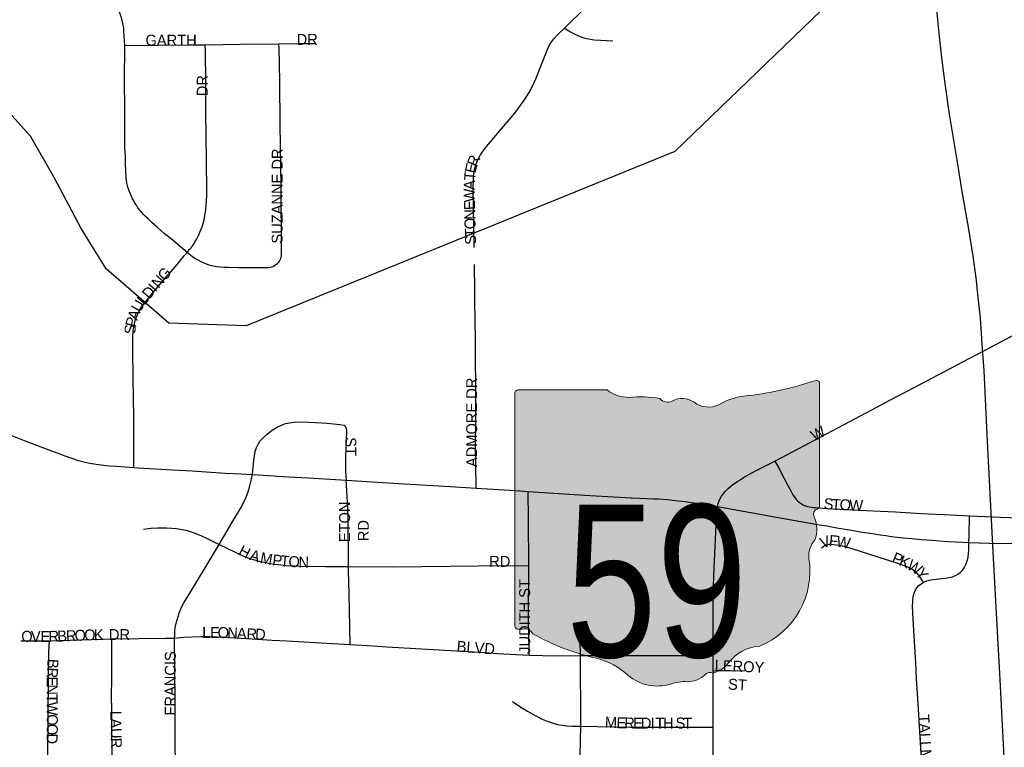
# Model space of a CAD drawing. Header units: feet. Extents: x 2113747 to 2516209, y 960708 to 1356798.
# Tile 58 of 206: x 2274590 to 2279089, y 1148777 to 1152101. Entities that reach past the tile are written whole.
import ezdxf

# ---------------------------------------------------------------- set-up
doc = ezdxf.new("R2010")
doc.units = ezdxf.units.FT
doc.header["$LTSCALE"] = 50
doc.header["$MEASUREMENT"] = 0
doc.linetypes.add('rr2', pattern=[0])
for name, color, linetype in [('0_Xref', 7, 'Continuous'), ('GM_X_City_Street', 251, 'Continuous'), ('GM_X_City_Street_Text', 251, 'Continuous'), ('GM_X_Minor_River', 5, 'Continuous'), ('GM_X_Rail_Line', 251, 'rr2'), ('GM_X_State_Location', 251, 'Continuous'), ('GM_X_State_Route', 1, 'Continuous'), ('GM_X_State_Shield', 251, 'Continuous')]:
    doc.layers.add(name, color=color, linetype=linetype)
doc.styles.add('Styledgn030', font='dgn030.shx')

# ---------------------------------------------------------------- blocks, each defined once
blk = doc.blocks.new('M1-H5_231')
at = {"layer": 'GM_X_State_Shield', "linetype": 'Continuous', "true_color": 0x1e0000}
h = blk.add_hatch(color=18, dxfattribs=at)
edge = h.paths.add_edge_path()
edge.add_line((711.5512748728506, 89.69038223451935), (711.5512748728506, 642.4292893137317))
edge.add_line((711.5512748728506, 642.4292893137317), (711.4519030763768, 642.5278091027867))
edge.add_arc((696.1098771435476, 644.7216615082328), 15.49808853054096, 351.8620861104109, 457.7379999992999)
edge.add_line((694.0231617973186, 660.0786262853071), (694.0231846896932, 660.0786317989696))
edge.add_arc((215.6435505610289, 2056.797888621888), 1476.371144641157, 275.8444694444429, 288.9064527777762, ccw=False)
edge.add_line((365.980108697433, 588.1009573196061), (365.9801066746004, 588.1009594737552))
edge.add_arc((403.9586955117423, 293.5157865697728), 297.0232268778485, 97.34618055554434, 120.7688527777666)
edge.add_line((252.0087886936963, 548.7294678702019), (252.0087824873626, 548.729464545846))
edge.add_arc((204.612707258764, 651.1715615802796), 112.8750246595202, 233.8562055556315, 294.82819166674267, ccw=False)
edge.add_line((138.0374625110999, 560.0205441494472), (138.037465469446, 560.0205424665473))
edge.add_arc((83.50627348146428, 483.6645863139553), 93.82900905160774, 54.46668333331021, 119.1411305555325)
edge.add_line((37.81506425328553, 565.6169892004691), (37.81506453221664, 565.6169886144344))
edge.add_arc((17.25471621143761, 605.791335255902), 45.12987980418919, 219.7920611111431, 297.1023694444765, ccw=False)
edge.add_line((-17.42182925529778, 576.9080659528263), (-17.42182980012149, 576.9080661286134))
edge.add_arc((-110.2402786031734, 23.03722839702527), 561.5943102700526, 80.48669166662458, 94.98826944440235)
edge.add_line((-159.0719053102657, 582.5045121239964), (-159.0719000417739, 582.5044846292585))
edge.add_arc((-162.1074610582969, 738.9084848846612), 156.4334552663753, 231.619505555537, 271.1118833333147, ccw=False)
edge.add_line((-259.2340128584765, 616.2795369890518), (-259.2015184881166, 616.2440637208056))
edge.add_line((-259.2015184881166, 616.2440637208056), (-666.9041242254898, 616.2440637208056))
edge.add_line((-666.9041242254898, 616.2440637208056), (-666.9412597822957, 616.2795633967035))
edge.add_arc((-664.6604070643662, 600.3135952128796), 16.12806340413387, 98.13010277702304, 188.130102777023)
edge.add_line((-680.62637524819, 598.0327424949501), (-680.6072733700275, 598.0636480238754))
edge.add_line((-680.6072733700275, 598.0636480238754), (-680.6072733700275, -458.5712582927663))
edge.add_line((-680.6072733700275, -458.5712582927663), (-680.6263743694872, -458.6079740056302))
edge.add_arc((-664.5151342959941, -460.8841950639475), 16.27123962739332, 171.9583861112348, 258.3066138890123)
edge.add_line((-667.8128957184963, -476.8177448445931), (-667.8128982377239, -476.817741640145))
edge.add_arc((-662.0481153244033, -352.7818432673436), 124.1697902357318, 267.3389944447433, 280.6038555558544)
edge.add_line((-639.1987016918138, -474.8311820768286), (-639.1987019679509, -474.831181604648))
edge.add_arc((-636.6434350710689, -519.5311031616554), 44.77289778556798, 29.748380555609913, 93.27174722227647, ccw=False)
edge.add_line((-597.7710303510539, -497.3151510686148), (-597.7710260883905, -497.315154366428))
edge.add_arc((-71.36636178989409, 429.8114385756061), 1066.145201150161, 240.4129222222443, 257.1985000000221)
edge.add_line((-307.5964472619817, -609.8331817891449), (-307.5964406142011, -609.8331830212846))
edge.add_arc((-389.2220105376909, -933.2680402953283), 333.5758393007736, 47.184155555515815, 75.83597222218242, ccw=False)
edge.add_line((-162.5091320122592, -688.5761702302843), (-162.5091265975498, -688.57617497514))
edge.add_arc((-28.4401791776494, -524.7737584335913), 211.673603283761, 230.7003722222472, 286.291836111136)
edge.add_line((30.94060543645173, -727.9476660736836), (30.94060344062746, -727.9476635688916))
edge.add_arc((93.86574833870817, -890.0948709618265), 173.9289818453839, 85.69512222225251, 111.20994722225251, ccw=False)
edge.add_line((106.9214873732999, -716.6565868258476), (106.9214872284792, -716.6565896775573))
edge.add_arc((109.3286034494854, -603.9020136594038), 112.7802669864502, 268.7770194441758, 315.5492722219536)
edge.add_line((189.8371287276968, -682.8815425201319), (189.8371289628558, -682.8815423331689))
edge.add_arc((211.3496800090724, -706.2366200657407), 31.75294487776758, 65.75173055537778, 132.6484222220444, ccw=False)
edge.add_line((224.3903386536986, -677.2850962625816), (224.3903387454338, -677.285096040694))
edge.add_arc((197.8102065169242, -560.9801045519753), 119.3036230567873, 282.8731916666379, 323.2771111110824)
edge.add_line((293.4364551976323, -632.3171569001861), (293.43645941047, -632.317151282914))
edge.add_arc((454.0505528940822, -755.2192038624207), 202.2419381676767, 94.40312222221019, 142.576749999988, ccw=False)
edge.add_line((438.5237596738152, -553.5741685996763), (438.523756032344, -553.574169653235))
edge.add_arc((298.3474105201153, -211.9398530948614), 369.2741719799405, 292.3088861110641, 368.9858388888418)
edge.add_line((663.0894711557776, -154.2627927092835), (663.0894695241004, -154.2627859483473))
edge.add_arc((767.0788936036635, -141.6241802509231), 104.7546403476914, 136.8064972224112, 186.9295944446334, ccw=False)
edge.add_line((690.7079159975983, -69.92335421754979), (690.7079167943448, -69.92335321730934))
edge.add_arc((555.3839252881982, -20.75759949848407), 143.978658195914, 340.0329638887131, 383.6495666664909)
edge.add_line((687.2706862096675, 36.99823405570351), (687.2706862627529, 36.99823372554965))
edge.add_arc((707.9709234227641, 49.11239851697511), 23.98442842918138, 107.943983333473, 210.3369666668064, ccw=False)
edge.add_line((700.5816322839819, 71.93018069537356), (700.5816327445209, 71.93017908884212))
edge.add_arc((695.0167986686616, 87.55475994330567), 16.58598520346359, 289.6038111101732, 367.7341305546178)
edge.add_line((711.4519046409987, 89.78684346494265), (711.4156001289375, 89.82605697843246))
edge.add_line((711.4156001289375, 89.82605697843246), (711.5512748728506, 89.69038223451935))
at = {"layer": 'GM_X_State_Shield', "color": 7, "linetype": 'Continuous', "lineweight": 13, "flags": 128}
blk.add_lwpolyline([(711.5512748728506, 89.69038223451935), (711.5512748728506, 642.4292893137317), (711.4519030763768, 642.5278091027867, 0.4979057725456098), (694.0231617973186, 660.0786262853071), (694.0231846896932, 660.0786317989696, -0.05705544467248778), (365.980108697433, 588.1009573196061), (365.9801066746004, 588.1009594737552, 0.1025580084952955), (252.0087886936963, 548.7294678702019), (252.0087824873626, 548.729464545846, -0.272499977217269), (138.0374625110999, 560.0205441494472), (138.037465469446, 560.0205424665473, 0.2899328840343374), (37.81506425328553, 565.6169892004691), (37.81506453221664, 565.6169886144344, -0.3507354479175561), (-17.42182925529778, 576.9080659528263), (-17.42182980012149, 576.9080661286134, 0.06335965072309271), (-159.0719053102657, 582.5045121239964), (-159.0719000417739, 582.5044846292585, -0.1740440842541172), (-259.2340128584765, 616.2795369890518), (-259.2015184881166, 616.2440637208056), (-666.9041242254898, 616.2440637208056), (-666.9412597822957, 616.2795633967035, 0.414213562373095), (-680.62637524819, 598.0327424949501), (-680.6072733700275, 598.0636480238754), (-680.6072733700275, -458.5712582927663), (-680.6263743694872, -458.6079740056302, 0.3956667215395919), (-667.8128957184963, -476.8177448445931), (-667.8128982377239, -476.817741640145, 0.05794359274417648), (-639.1987016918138, -474.8311820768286), (-639.1987019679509, -474.831181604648, -0.2844960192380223), (-597.7710303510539, -497.3151510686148), (-597.7710260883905, -497.315154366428, 0.0733721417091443), (-307.5964472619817, -609.8331817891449), (-307.5964406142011, -609.8331830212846, -0.1256725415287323), (-162.5091320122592, -688.5761702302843), (-162.5091265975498, -688.57617497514, 0.2474354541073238), (30.94060543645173, -727.9476660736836), (30.94060344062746, -727.9476635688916, -0.1117916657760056), (106.9214873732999, -716.6565868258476), (106.9214872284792, -716.6565896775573, 0.2069637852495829), (189.8371287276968, -682.8815425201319), (189.8371289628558, -682.8815423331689, -0.3004743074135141), (224.3903386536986, -677.2850962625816), (224.3903387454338, -677.285096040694, 0.1781447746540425), (293.4364551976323, -632.3171569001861), (293.43645941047, -632.317151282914, -0.213348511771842), (438.5237596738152, -553.5741685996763), (438.523756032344, -553.574169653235, 0.3476349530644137), (663.0894711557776, -154.2627927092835), (663.0894695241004, -154.2627859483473, -0.2222582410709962), (690.7079159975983, -69.92335421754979), (690.7079167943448, -69.92335321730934, 0.1926447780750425), (687.2706862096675, 36.99823405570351), (687.2706862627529, 36.99823372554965, -0.4790820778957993), (700.5816322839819, 71.93018069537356), (700.5816327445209, 71.93017908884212, 0.354758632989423), (711.4519046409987, 89.78684346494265), (711.4156001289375, 89.82605697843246), (711.5512748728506, 89.69038223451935)], format="xyb", dxfattribs=at)
at = {"layer": 'GM_X_State_Shield', "color": 9, "linetype": 'Continuous', "lineweight": 13, "insert": (-32.90184664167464, -613.7718326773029), "char_height": 696.0951421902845, "attachment_point": 8, "line_spacing_factor": 0.8, "style": 'Styledgn030'}
blk.add_mtext('{\\Fdgn000|c0;\\W0.8;\\C9;59}', dxfattribs=at)
blk = doc.blocks.new('POR')
at = {"layer": 'GM_X_City_Street', "flags": 128}
for points in [[(2277078.943208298, 1152062.394033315), (2277175.662174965, 1152155.930591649), (2277281.698708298, 1152258.915949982), (2277345.806191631, 1152329.683524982), (2277380.714258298, 1152373.548266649), (2277400.333641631, 1152400.976033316)], [(2275070.187383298, 1151982.341699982), (2275068.087649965, 1152025.025341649), (2275066.808124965, 1152048.909808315), (2275065.495791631, 1152063.247049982), (2275063.756949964, 1152076.271958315), (2275060.738583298, 1152089.723374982), (2275057.260899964, 1152102.748283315), (2275053.816024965, 1152114.493666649), (2275049.452516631, 1152127.518574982), (2275040.791116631, 1152150.517216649), (2275034.295066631, 1152166.593299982), (2275028.652033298, 1152180.504033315), (2275023.435508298, 1152192.643116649), (2275019.104808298, 1152203.961991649), (2275015.200616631, 1152214.788741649), (2275012.149441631, 1152226.534124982), (2275009.557583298, 1152239.132524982), (2275007.392233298, 1152251.271608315), (2275005.653391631, 1152263.443499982), (2275003.914549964, 1152280.372599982), (2275002.635024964, 1152297.301699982), (2275002.208516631, 1152312.065449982), (2275002.274133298, 1152326.862008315), (2275002.142899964, 1152342.249116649)], [(2276666.247183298, 1151059.508899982), (2276662.441416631, 1151325.256399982), (2276663.360049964, 1151380.472824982), (2276665.722249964, 1151402.880916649), (2276669.560824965, 1151421.680091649), (2276675.105433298, 1151440.019949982), (2276683.832449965, 1151460.689199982), (2276696.233999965, 1151483.294141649), (2276712.408508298, 1151507.473883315), (2276730.354666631, 1151530.636566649), (2276852.139199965, 1151673.549666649), (2276870.150974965, 1151697.138858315), (2276896.725724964, 1151734.966866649), (2276917.821483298, 1151768.431366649), (2276931.994683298, 1151794.513991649), (2276948.562891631, 1151830.471924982), (2277000.006358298, 1151961.869299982), (2277009.487966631, 1151982.243274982), (2277017.591624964, 1151995.858733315), (2277031.108658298, 1152013.739274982), (2277050.793658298, 1152035.195924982), (2277078.943208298, 1152062.394033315)], [(2277078.943208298, 1152062.394033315), (2277106.699058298, 1152046.153908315), (2277123.201649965, 1152036.475449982), (2277146.528374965, 1152025.845549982), (2277167.656941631, 1152018.430866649), (2277189.441674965, 1152013.017491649), (2277214.933749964, 1152009.211724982), (2277300.268224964, 1152003.798349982)], [(2275355.521458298, 1151037.100808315), (2275281.702708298, 1151099.469449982), (2275252.175208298, 1151122.927408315), (2275233.966583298, 1151138.576983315), (2275217.890499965, 1151152.487716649), (2275194.006033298, 1151174.206833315), (2275176.650424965, 1151190.709424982), (2275164.937849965, 1151201.568983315), (2275155.390624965, 1151211.116208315), (2275146.269908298, 1151221.549258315), (2275138.461524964, 1151231.096483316), (2275130.226633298, 1151241.956041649), (2275123.271266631, 1151252.815599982), (2275116.775216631, 1151263.248649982), (2275111.558691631, 1151272.795874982), (2275106.342166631, 1151282.802416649), (2275101.584958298, 1151293.202658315), (2275095.088908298, 1151308.425724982), (2275091.184716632, 1151318.399458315), (2275087.707033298, 1151327.946683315), (2275085.082366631, 1151335.328558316), (2275082.917016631, 1151343.169749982), (2275079.898649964, 1151354.882324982), (2275078.159808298, 1151366.168391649), (2275077.306791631, 1151376.174933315), (2275076.420966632, 1151388.314016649), (2275075.567949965, 1151401.338924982), (2275075.141441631, 1151418.300833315), (2275074.288424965, 1151435.656441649), (2275073.861916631, 1151456.489733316), (2275073.008899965, 1151476.896516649), (2275072.123074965, 1151493.399108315), (2275071.270058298, 1151514.691716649), (2275070.843549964, 1151536.410833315), (2275070.449849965, 1151556.391108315), (2275070.876358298, 1151592.414658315), (2275070.482658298, 1151694.022066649), (2275069.235941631, 1151821.252783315), (2275070.187383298, 1151982.341699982)], [(2275070.187383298, 1151982.341699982), (2275221.007291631, 1151984.113349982), (2275362.575249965, 1151985.360066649), (2275438.132841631, 1151986.344316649)], [(2275355.521458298, 1151037.100808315), (2275366.052933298, 1151050.289758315), (2275373.008299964, 1151058.983966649), (2275380.816683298, 1151069.843524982), (2275386.919033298, 1151078.964241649), (2275390.757608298, 1151085.657141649), (2275394.727416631, 1151091.989149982), (2275399.517433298, 1151100.224041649), (2275403.848133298, 1151108.918249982), (2275408.638149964, 1151118.465474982), (2275413.854674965, 1151129.751541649), (2275418.644691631, 1151141.037608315), (2275422.548883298, 1151151.044149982), (2275425.009508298, 1151158.590066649), (2275428.651233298, 1151169.679283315), (2275431.669599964, 1151180.998158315), (2275434.294266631, 1151193.563749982), (2275436.918933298, 1151208.327499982), (2275439.084283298, 1151221.778916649), (2275440.823124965, 1151234.836633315), (2275442.561966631, 1151253.045258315), (2275443.874299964, 1151271.286691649), (2275444.760124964, 1151297.336508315), (2275444.760124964, 1151322.106799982), (2275443.972724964, 1151452.388691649), (2275442.266691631, 1151576.141724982), (2275441.446483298, 1151669.481433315), (2275440.166958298, 1151743.759499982), (2275440.199766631, 1151816.692424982), (2275438.526541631, 1151952.617349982), (2275438.132841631, 1151986.344316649)], [(2275438.132841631, 1151986.344316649), (2275598.795249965, 1151989.165833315), (2275774.943191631, 1151990.740633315)], [(2275769.759474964, 1150988.708516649), (2275774.090174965, 1150993.564149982), (2275777.567858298, 1150998.321358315), (2275780.586224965, 1151003.537883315), (2275783.210891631, 1151009.607424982), (2275784.949733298, 1151015.676966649), (2275786.262066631, 1151022.632333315), (2275786.688574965, 1151029.587699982), (2275787.115083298, 1151037.822591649), (2275787.147891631, 1151050.847499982), (2275784.654458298, 1151336.575274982), (2275780.881499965, 1151622.303049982), (2275779.208274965, 1151818.595308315), (2275775.369699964, 1151972.761666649), (2275774.943191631, 1151990.740633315)], [(2275774.943191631, 1151990.740633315), (2275861.065066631, 1151991.659266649), (2275937.508483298, 1151992.479474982)], [(2275111.329033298, 1150055.213008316), (2275111.329033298, 1150080.901933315), (2275111.263416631, 1150285.297849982), (2275108.310666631, 1150466.367041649), (2275106.637441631, 1150593.597758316), (2275106.637441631, 1150619.680383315), (2275107.063949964, 1150643.105533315), (2275107.949774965, 1150661.773474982), (2275109.262108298, 1150676.110716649), (2275111.000949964, 1150691.300974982), (2275113.199108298, 1150704.325883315), (2275116.217474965, 1150718.663124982), (2275120.154474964, 1150732.114541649), (2275123.632158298, 1150742.547591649), (2275129.406424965, 1150756.983258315), (2275134.065208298, 1150766.858566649), (2275140.495641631, 1150777.652508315), (2275151.552049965, 1150794.384758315), (2275161.853866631, 1150807.672133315), (2275189.675333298, 1150842.383349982), (2275247.024299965, 1150910.099749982), (2275302.207916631, 1150973.058941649), (2275342.365316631, 1151021.451233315), (2275355.521458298, 1151037.100808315)], [(2275769.759474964, 1150988.708516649), (2275764.542949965, 1150983.491991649), (2275759.752933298, 1150979.587799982), (2275754.109899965, 1150975.683608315), (2275748.466866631, 1150972.205924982), (2275741.511499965, 1150969.614066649), (2275735.015449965, 1150968.301733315), (2275727.633574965, 1150967.448716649), (2275716.774016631, 1150967.022208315), (2275699.812108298, 1150967.022208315), (2275590.822824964, 1150967.514333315), (2275543.939716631, 1150967.973649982), (2275524.845266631, 1150968.859474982), (2275507.456849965, 1150970.171808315), (2275490.101241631, 1150972.337158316), (2275474.910983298, 1150974.929016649), (2275461.000249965, 1150978.406699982), (2275451.026516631, 1150981.457874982), (2275441.479291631, 1150984.935558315), (2275430.619733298, 1150989.299066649), (2275419.333666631, 1150994.515591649), (2275408.474108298, 1151000.027391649), (2275398.926883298, 1151005.375149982), (2275390.659183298, 1151010.165166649), (2275380.258941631, 1151017.087724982), (2275372.450558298, 1151023.190074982), (2275364.642174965, 1151029.292424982), (2275355.521458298, 1151037.100808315)], [(2276676.155299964, 1149960.626583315), (2276674.580499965, 1150074.241841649), (2276673.760291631, 1150155.015958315), (2276673.760291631, 1150191.498824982), (2276673.793099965, 1150227.095866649), (2276673.793099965, 1150264.858258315), (2276673.825908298, 1150302.226949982), (2276674.711733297, 1150387.331766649), (2276674.318033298, 1150452.915624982), (2276673.465016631, 1150526.701566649), (2276673.497824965, 1150577.095166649), (2276673.104124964, 1150660.887649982), (2276671.824599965, 1150699.535866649), (2276670.971583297, 1150751.208991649), (2276670.118566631, 1150792.022558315), (2276669.265549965, 1150857.179908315), (2276668.478149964, 1150981.785958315)], [(2278899.217077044, 1150537.201290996), (2278999.313383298, 1150589.923224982), (2279258.466408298, 1150726.668358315)], [(2278041.014774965, 1150083.953108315), (2278202.136499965, 1150169.451624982), (2278302.923699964, 1150222.371466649), (2278405.843441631, 1150277.030149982), (2278484.025699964, 1150318.237416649), (2278566.866741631, 1150361.905308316), (2278680.777274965, 1150422.371066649), (2278816.308499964, 1150493.532341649), (2278899.217077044, 1150537.201290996)], [(2275653.322699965, 1150022.765566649), (2275656.439491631, 1150058.592266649), (2275659.720324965, 1150087.562024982), (2275662.968349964, 1150108.723399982), (2275666.938158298, 1150127.456958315), (2275672.581191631, 1150146.288941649), (2275679.339708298, 1150161.249541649), (2275688.165149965, 1150175.029041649), (2275700.763549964, 1150188.972583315), (2275723.302874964, 1150209.444983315), (2275744.070549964, 1150225.455449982), (2275768.119058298, 1150240.153583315), (2275785.901174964, 1150248.847791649), (2275804.142608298, 1150255.803158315), (2275822.843358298, 1150259.674541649), (2275844.267199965, 1150261.938316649), (2275880.323558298, 1150263.349074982), (2275941.379866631, 1150260.954066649), (2275995.644849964, 1150257.443574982), (2276053.551558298, 1150251.209991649), (2276072.514774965, 1150248.290049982), (2276077.271983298, 1150244.812366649), (2276080.749666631, 1150238.283508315), (2276082.915016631, 1150228.736283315), (2276083.341524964, 1150217.023708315), (2276080.716858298, 1150150.160324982), (2276079.470141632, 1150093.664374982), (2276079.338908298, 1150036.840341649), (2276082.029191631, 1149996.387666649)], [(2277778.646533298, 1149876.735674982), (2277782.058599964, 1149890.383941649), (2277786.225258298, 1149902.752683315), (2277791.179316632, 1149913.481008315), (2277797.216049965, 1149923.914058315), (2277804.368266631, 1149933.526899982), (2277812.898433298, 1149943.697483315), (2277820.575583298, 1149951.932374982), (2277828.843283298, 1149960.725008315), (2277838.652974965, 1149968.763049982), (2277849.086024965, 1149977.030749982), (2277860.404899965, 1149985.265641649), (2277872.117474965, 1149993.074024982), (2277884.715874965, 1150000.882408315), (2277898.265716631, 1150009.346958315), (2277911.651516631, 1150016.925683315), (2277932.944124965, 1150028.507024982), (2277962.209158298, 1150043.795708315), (2278041.014774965, 1150083.953108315)], [(2278041.014774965, 1150083.953108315), (2278056.795583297, 1150054.458416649), (2278083.206291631, 1150005.180299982), (2278100.201008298, 1149972.798474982), (2278115.391266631, 1149944.583308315), (2278123.494924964, 1149930.278874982), (2278128.842683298, 1149922.404874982), (2278134.912224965, 1149913.743474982), (2278140.095941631, 1149907.673933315), (2278144.787533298, 1149902.883916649), (2278151.841324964, 1149896.814374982), (2278156.795383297, 1149892.877374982), (2278163.127391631, 1149888.546674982), (2278170.115566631, 1149884.740908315), (2278176.152299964, 1149882.017816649), (2278181.631291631, 1149879.786849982), (2278189.603716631, 1149877.227799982), (2278198.724433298, 1149875.062449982), (2278206.532816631, 1149873.750116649), (2278216.506549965, 1149872.437783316), (2278226.939599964, 1149871.584766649), (2278239.537999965, 1149870.698941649), (2278259.944783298, 1149869.386608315), (2278307.287208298, 1149866.761941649), (2278489.635924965, 1149857.116291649), (2278592.129158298, 1149851.866958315), (2278709.648608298, 1149845.370908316), (2278814.864933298, 1149840.482466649), (2278930.186224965, 1149834.741008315)], [(2275502.240324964, 1149703.606099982), (2275560.212649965, 1149802.227949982), (2275598.434358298, 1149867.582149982), (2275616.905449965, 1149902.654258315), (2275626.321441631, 1149923.914058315), (2275633.932974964, 1149943.959949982), (2275642.397524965, 1149971.650183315), (2275648.598299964, 1149995.731499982), (2275651.551049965, 1150010.396824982), (2275653.322699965, 1150022.765566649)], [(2276092.724708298, 1149602.687666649), (2276091.182716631, 1149831.066474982), (2276088.492433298, 1149895.633274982), (2276085.474066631, 1149950.357574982), (2276082.029191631, 1149996.387666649)], [(2276916.738808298, 1149607.641724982), (2276915.164008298, 1149818.599308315), (2276913.720441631, 1149945.895641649)], [(2277758.502216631, 1149196.389266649), (2277758.830299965, 1149292.681724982), (2277759.420849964, 1149439.499016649), (2277760.405099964, 1149504.492324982), (2277762.406408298, 1149563.580133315), (2277765.359158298, 1149628.081316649), (2277774.906383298, 1149825.554674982), (2277777.399816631, 1149865.121524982), (2277778.646533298, 1149876.735674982)], [(2278718.178774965, 1149529.295424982), (2278722.017349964, 1149531.559199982), (2278735.993699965, 1149537.792783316), (2278753.316499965, 1149541.861016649), (2278778.677341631, 1149545.240274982), (2278818.933166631, 1149549.078849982), (2278838.027616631, 1149551.769133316), (2278852.266433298, 1149555.935791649), (2278868.933066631, 1149562.431841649), (2278880.022283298, 1149569.682483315), (2278889.602316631, 1149577.490866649), (2278898.362141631, 1149586.086649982), (2278905.973674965, 1149597.143058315), (2278913.618016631, 1149611.644341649), (2278920.114066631, 1149629.196799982), (2278923.526133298, 1149645.633774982), (2278925.461824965, 1149662.759724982), (2278926.642924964, 1149679.951291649), (2278927.594366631, 1149712.661199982), (2278928.578616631, 1149746.355358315), (2278930.186224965, 1149834.741008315)], [(2278930.186224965, 1149834.741008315), (2279035.041658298, 1149829.524483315), (2279150.526991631, 1149824.701658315), (2279180.054491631, 1149823.389324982), (2279210.894324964, 1149821.650483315), (2279240.848333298, 1149819.878833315), (2279270.375833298, 1149818.139991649), (2279330.316658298, 1149815.056008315), (2279376.773258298, 1149812.004833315), (2279426.281033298, 1149808.953658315), (2279502.265133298, 1149804.590149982), (2279556.530116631, 1149801.735824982), (2279589.207216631, 1149800.456299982), (2279621.654658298, 1149799.308008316), (2279644.981383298, 1149798.717458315)], [(2275156.571724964, 1149773.061341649), (2275189.773758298, 1149777.293616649), (2275221.827499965, 1149779.721433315), (2275261.197499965, 1149779.360541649), (2275306.997933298, 1149775.948474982), (2275332.916516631, 1149771.880241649), (2275355.226183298, 1149766.598099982), (2275383.506966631, 1149758.100741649), (2275417.726058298, 1149745.043024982), (2275444.235191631, 1149732.871133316), (2275502.240324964, 1149703.606099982)], [(2275298.238108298, 1149275.588583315), (2275298.434958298, 1149284.938958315), (2275298.631808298, 1149294.486183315), (2275299.320783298, 1149306.953349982), (2275300.862774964, 1149322.537308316), (2275304.701349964, 1149344.092383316), (2275309.163283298, 1149359.315449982), (2275318.776124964, 1149390.155283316), (2275329.832533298, 1149416.992499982), (2275340.298391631, 1149436.907158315), (2275368.251091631, 1149481.034366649), (2275438.428116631, 1149595.929149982), (2275502.240324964, 1149703.606099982)], [(2275502.240324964, 1149703.606099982), (2275571.433099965, 1149669.419816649), (2275607.423841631, 1149652.851608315), (2275640.855533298, 1149639.761083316), (2275668.939466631, 1149631.558999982), (2275688.657274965, 1149625.948774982), (2275713.394758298, 1149620.732249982), (2275734.228049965, 1149616.368741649), (2275752.042974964, 1149613.776883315), (2275771.104616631, 1149611.316258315), (2275806.832891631, 1149607.969808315), (2275848.007349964, 1149605.476374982), (2275877.961358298, 1149604.590549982), (2275987.803658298, 1149603.245408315), (2276092.724708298, 1149602.687666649)], [(2278253.514349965, 1149687.005083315), (2278260.207249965, 1149693.074624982), (2278267.654741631, 1149698.159916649), (2278275.692783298, 1149701.834449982), (2278287.405358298, 1149704.262266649), (2278299.741291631, 1149704.459116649), (2278321.886916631, 1149702.129724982), (2278350.462974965, 1149696.650733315), (2278388.258174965, 1149686.906658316), (2278596.984791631, 1149620.076083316), (2278647.608049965, 1149601.080058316), (2278658.664458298, 1149595.732299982), (2278671.656558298, 1149588.842549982), (2278681.958374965, 1149580.443616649), (2278692.621083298, 1149568.993508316), (2278702.922899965, 1149553.343933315), (2278718.178774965, 1149529.295424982)], [(2276092.724708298, 1149602.687666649), (2276293.577324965, 1149601.178483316), (2276428.124299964, 1149602.589241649), (2276687.375749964, 1149605.279524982), (2276916.738808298, 1149607.641724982)], [(2276099.712883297, 1149245.864233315), (2276095.054099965, 1149479.722033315), (2276092.888749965, 1149581.526291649), (2276092.724708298, 1149602.687666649)], [(2276918.116758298, 1149198.259341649), (2276917.690249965, 1149226.277658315), (2276915.590516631, 1149356.723591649), (2276916.738808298, 1149607.641724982)], [(2278715.882191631, 1148646.915299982), (2278696.197191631, 1148975.917266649), (2278688.585658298, 1149091.172941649), (2278684.878316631, 1149160.628183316), (2278673.461016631, 1149361.776074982), (2278670.278608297, 1149421.684091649), (2278670.803541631, 1149444.584308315), (2278672.706424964, 1149464.925474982), (2278677.135549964, 1149481.165599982), (2278682.581733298, 1149493.599958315), (2278689.766758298, 1149505.082874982), (2278698.723433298, 1149515.286266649), (2278709.123674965, 1149523.947666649), (2278718.178774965, 1149529.295424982)], [(2277152.171408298, 1149195.667483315), (2277152.040174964, 1149262.399633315), (2277153.221274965, 1149337.169824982)], [(2274595.122716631, 1149262.465249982), (2274726.815366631, 1149263.416691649)], [(2274820.942474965, 1148336.056341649), (2274785.247008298, 1148409.251733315), (2274760.148633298, 1148464.041649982), (2274744.827141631, 1148506.167549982), (2274739.709041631, 1148521.292191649), (2274735.115874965, 1148537.269849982), (2274727.733999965, 1148569.192358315), (2274724.026658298, 1148595.176558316), (2274720.909866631, 1148641.042608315), (2274718.219583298, 1148723.129058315), (2274720.352124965, 1148918.633916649), (2274721.730074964, 1149091.894724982), (2274723.370491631, 1149211.809183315), (2274725.043716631, 1149240.385241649), (2274726.815366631, 1149263.416691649)], [(2274726.815366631, 1149263.416691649), (2275011.394849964, 1149272.078091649)], [(2275078.258233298, 1148506.725291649), (2275058.441999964, 1148534.743608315), (2275046.302916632, 1148554.297374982), (2275035.902674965, 1148573.391824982), (2275028.947308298, 1148591.206749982), (2275023.304274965, 1148613.352374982), (2275019.859399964, 1148634.415324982), (2275017.694049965, 1148654.822108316), (2275015.955208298, 1148676.541224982), (2275013.461774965, 1148763.450499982), (2275011.690124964, 1148854.985749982), (2275010.935533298, 1148941.927833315), (2275010.344983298, 1149016.501174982), (2275011.165191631, 1149085.300249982), (2275011.394849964, 1149272.078091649)], [(2275011.394849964, 1149272.078091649), (2275012.739991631, 1149272.143708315), (2275134.754183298, 1149273.423233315), (2275257.522966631, 1149275.063649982), (2275298.238108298, 1149275.588583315)], [(2275298.238108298, 1149275.588583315), (2275338.428316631, 1149279.459966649), (2275420.055449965, 1149283.364158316), (2275461.295524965, 1149283.134499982), (2275492.988374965, 1149281.592508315), (2275523.861016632, 1149280.477024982), (2275628.027474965, 1149274.177824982), (2275743.578424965, 1149266.303824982), (2275810.835508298, 1149262.793333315), (2275915.067583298, 1149256.658174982), (2276099.712883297, 1149245.864233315)], [(2275301.387708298, 1148638.155474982), (2275301.551749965, 1148665.058308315), (2275300.895583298, 1148837.269249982), (2275300.042566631, 1148978.148233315), (2275298.238108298, 1149275.588583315)], [(2276099.712883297, 1149245.864233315), (2276206.143116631, 1149239.663458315), (2276267.757166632, 1149236.120158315), (2276533.406241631, 1149220.798666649), (2276694.199883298, 1149210.660891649), (2276773.497624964, 1149205.477174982), (2276918.116758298, 1149198.259341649)], [(2276918.116758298, 1149198.259341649), (2276978.910599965, 1149195.700291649), (2277033.208391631, 1149195.240974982), (2277152.171408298, 1149195.667483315)], [(2277152.171408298, 1149195.667483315), (2277398.627608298, 1149196.487691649), (2277758.502216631, 1149196.389266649)], [(2277153.582166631, 1148872.767866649), (2277154.697649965, 1148967.551141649), (2277152.335449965, 1149114.466858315), (2277152.171408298, 1149195.667483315)], [(2277758.830299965, 1149126.835599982), (2277758.502216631, 1149196.389266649)], [(2277758.764683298, 1148868.174699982), (2277758.502216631, 1149070.339649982), (2277758.830299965, 1149126.835599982)], [(2277758.830299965, 1149126.835599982), (2277905.614783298, 1149126.310666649)], [(2276842.591974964, 1148985.989424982), (2276880.715258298, 1148960.497349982), (2276911.292624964, 1148941.501324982), (2276931.305708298, 1148929.788749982), (2276951.417216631, 1148918.765149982), (2276978.320049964, 1148905.280924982), (2277000.892183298, 1148895.733699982), (2277023.890824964, 1148887.892508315), (2277048.201799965, 1148881.396458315), (2277069.067899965, 1148877.885966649), (2277090.754208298, 1148875.294108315), (2277116.377516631, 1148873.555266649), (2277153.582166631, 1148872.767866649)], [(2277151.384008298, 1148577.952183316), (2277151.023116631, 1148617.125333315), (2277152.007366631, 1148740.878366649), (2277153.582166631, 1148872.767866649)], [(2277153.582166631, 1148872.767866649), (2277381.403233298, 1148868.076274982), (2277758.764683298, 1148868.174699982)], [(2277759.420849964, 1148575.130666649), (2277758.895916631, 1148768.667024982), (2277758.764683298, 1148868.174699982)]]:
    blk.add_lwpolyline(points, dxfattribs=at)
at = {"layer": 'GM_X_Minor_River', "flags": 128}
blk.add_lwpolyline([(2278420.449999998, 1152306.01), (2277583.399999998, 1151499.05), (2275625.139999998, 1150701.84), (2275271.379999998, 1150713.76), (2274985.479999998, 1150961.94), (2274869.489999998, 1151150.09), (2274747.469999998, 1151380.28), (2274639.469999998, 1151568.43), (2274511.499999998, 1151710.54), (2274433.529999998, 1151752.56), (2274367.579999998, 1151764.56), (2274293.629999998, 1151768.54), (2274215.689999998, 1151758.51), (2274109.779999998, 1151728.46), (2274029.859999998, 1151674.38), (2273975.909999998, 1151634.34), (2273892.009999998, 1151550.24), (2273858.039999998, 1151532.22), (2273818.079999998, 1151514.19), (2273772.119999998, 1151508.17), (2273732.149999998, 1151492.14), (2273686.179999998, 1151492.13), (2273628.819999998, 1151486.38)], dxfattribs=at)
at = {"layer": 'GM_X_Rail_Line', "flags": 128}
for points in [[(2278989.531855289, 1150596.429927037), (2278980.570400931, 1150737.859155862), (2278970.110039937, 1150832.002404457), (2278961.74175114, 1150908.886057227), (2278946.574227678, 1151020.288902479), (2278927.222559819, 1151143.198144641), (2278895.841476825, 1151325.208425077), (2278873.35170066, 1151458.578028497), (2278839.355527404, 1151668.831284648), (2278818.434805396, 1151809.523140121), (2278804.836336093, 1151915.172786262), (2278792.806920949, 1152023.437522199), (2278778.162415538, 1152175.635775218), (2278767.702054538, 1152303.252179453), (2278747.82736863, 1152587.773998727), (2278725.860610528, 1152881.710142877), (2278423.556177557, 1157099.327699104), (2278380.668697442, 1157698.70638481), (2278349.69329146, 1158088.353818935), (2278337.258199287, 1158196.619568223), (2278328.366892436, 1158264.611914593), (2278314.768423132, 1158347.248766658), (2278294.893737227, 1158447.145214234), (2278277.634141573, 1158521.413777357), (2278238.930805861, 1158660.013560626), (2278184.536928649, 1158840.977805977), (2277752.0010012, 1160251.034469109), (2277491.53801224, 1161095.708620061), (2277210.154301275, 1162013.605298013), (2277021.344785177, 1162626.582452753), (2276941.846041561, 1162919.472560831)], [(2279561.200422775, 1147077.171158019), (2279469.069259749, 1147214.809569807), (2279350.344162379, 1147392.112688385), (2279303.795555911, 1147469.519360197), (2279277.644653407, 1147516.590984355), (2279256.200913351, 1147561.570537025), (2279233.711137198, 1147611.78026949), (2279213.313433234, 1147664.08207513), (2279184.547440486, 1147744.626854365), (2279161.011628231, 1147834.062940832), (2279147.936176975, 1147894.210016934), (2279136.952797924, 1147955.926146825), (2279130.676581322, 1148014.504168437), (2279124.400364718, 1148080.404442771), (2279116.555093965, 1148220.050262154), (2279103.479642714, 1148463.253655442), (2279088.83513731, 1148731.038897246), (2279071.052523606, 1149084.599099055), (2279056.931036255, 1149332.509654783), (2279039.148422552, 1149670.379315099), (2279012.474501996, 1150173.522679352), (2278996.783960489, 1150497.793870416), (2278989.531855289, 1150596.429927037)]]:
    blk.add_lwpolyline(points, dxfattribs=at)
at = {"layer": 'GM_X_State_Route', "flags": 128}
for points in [[(2274519.368274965, 1150214.366233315), (2274618.777524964, 1150175.225891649), (2274735.575191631, 1150131.328341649), (2274768.580374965, 1150118.729941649), (2274796.369033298, 1150108.296891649), (2274814.610466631, 1150101.768033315), (2274832.851899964, 1150095.665683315), (2274853.225874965, 1150089.136824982), (2274871.467308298, 1150083.920299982), (2274890.135249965, 1150079.163091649), (2274910.968541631, 1150074.799583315), (2274928.356958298, 1150071.748408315), (2274949.616758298, 1150068.762849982), (2274975.240066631, 1150065.646058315), (2275001.289883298, 1150063.021391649), (2275033.442049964, 1150060.429533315), (2275071.729374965, 1150057.739249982), (2275111.329033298, 1150055.213008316), (2275132.884108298, 1150053.867866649), (2275207.129366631, 1150049.504358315), (2275288.756499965, 1150044.681533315), (2275378.651333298, 1150039.005691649), (2275528.880691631, 1150029.786549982), (2275604.438283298, 1150025.423041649), (2275653.322699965, 1150022.765566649), (2275753.355308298, 1150016.236708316), (2275763.092048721, 1150015.667308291)], [(2275763.092048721, 1150015.667308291), (2275820.678008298, 1150012.299708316), (2275910.113524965, 1150007.181608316), (2276082.029191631, 1149996.387666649), (2276296.562883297, 1149983.986116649), (2276581.404833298, 1149966.400849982), (2276676.155299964, 1149960.626583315), (2276856.437091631, 1149949.602983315), (2276913.720441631, 1149945.895641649), (2277170.806541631, 1149929.163391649), (2277384.013213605, 1149916.775137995)], [(2277384.013213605, 1149916.775137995), (2277388.194558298, 1149916.532183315), (2277487.669424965, 1149912.135866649), (2277508.929224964, 1149911.250041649), (2277529.336008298, 1149909.937708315), (2277549.742791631, 1149908.198866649), (2277573.200749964, 1149906.033516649), (2277598.824058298, 1149902.982341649), (2277630.516908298, 1149899.045341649), (2277659.158583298, 1149895.108341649), (2277689.571908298, 1149890.777641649), (2277728.351358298, 1149885.036183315), (2277778.646533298, 1149876.735674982), (2278048.757541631, 1149828.737083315), (2278245.640349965, 1149793.763399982), (2278278.353745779, 1149787.935857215)], [(2278278.353745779, 1149787.935857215), (2278324.281924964, 1149779.754241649), (2278391.112499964, 1149768.533791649), (2278439.734449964, 1149760.233283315), (2278487.044066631, 1149752.851408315), (2278522.247408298, 1149747.175566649), (2278547.411399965, 1149743.697883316), (2278573.461216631, 1149740.220199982), (2278599.511033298, 1149737.169024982), (2278627.299691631, 1149734.117849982), (2278665.947908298, 1149730.180849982), (2278712.863824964, 1149726.276658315), (2278758.861108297, 1149722.766166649), (2278791.866291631, 1149720.141499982), (2278830.514508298, 1149717.516833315), (2278864.405516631, 1149715.318674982), (2278900.429066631, 1149713.579833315), (2278927.594366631, 1149712.661199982), (2279021.819899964, 1149709.445983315), (2279173.033508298, 1149707.149399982)]]:
    blk.add_lwpolyline(points, dxfattribs=at)
at = {"color": 7, "linetype": 'Continuous', "lineweight": 0}
blk.add_blockref('M1-H5_231', (2277533.444796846, 1149793.002642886), dxfattribs=at)
at = {"layer": 'GM_X_City_Street_Text', "char_height": 50.00000000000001, "attachment_point": 7, "line_spacing_factor": 0.8, "style": 'Styledgn030'}
for s, insert, rotation in [('{\\Fdgn000|c0;\\C256;GARTH}', (2275165.02206102, 1151981.549399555), 1e-05), ('{\\Fdgn000|c0;\\C256;DR}', (2275855.810469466, 1151985.930191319), 1e-05), ('{\\Fdgn000|c0;\\C256;DR}', (2275449.313566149, 1151751.038784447), 90), ('{\\Fdgn000|c0;\\C256;SUZANNE DR}', (2275792.492200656, 1151077.840672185), 90), ('{\\Fdgn000|c0;\\C256;R}', (2276678.634148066, 1151425.687623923), 68.153488), ('{\\Fdgn000|c0;\\C256;E}', (2276672.284129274, 1151395.859314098), 77.275635), ('{\\Fdgn000|c0;\\C256;T}', (2276670.420275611, 1151365.166271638), 85.898804), ('{\\Fdgn000|c0;\\C256;A}', (2276668.710151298, 1151322.142220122), 87.70413999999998), ('{\\Fdgn000|c0;\\C256;W}', (2276670.217744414, 1151266.923554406), 91.496391), ('{\\Fdgn000|c0;\\C256;E}', (2276671.418860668, 1151231.987163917), 91.967415), ('{\\Fdgn000|c0;\\C256;N}', (2276672.945889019, 1151188.039027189), 91.988289), ('{\\Fdgn000|c0;\\C256;O}', (2276674.473101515, 1151144.068726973), 91.998787), ('{\\Fdgn000|c0;\\C256;T}', (2276675.682159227, 1151108.855087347), 91.967415), ('{\\Fdgn000|c0;\\C256;S}', (2276676.906946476, 1151073.688642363), 91.994713), ('{\\Fdgn000|c0;\\C256;N}', (2275225.266832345, 1150870.380270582), 49.148273), ('{\\Fdgn000|c0;\\C256;G}', (2275254.04653866, 1150903.657334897), 49.130764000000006), ('{\\Fdgn000|c0;\\C256;I}', (2275210.837278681, 1150853.716564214), 49.11423899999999), ('{\\Fdgn000|c0;\\C256;D}', (2275182.138958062, 1150820.441850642), 49.223259), ('{\\Fdgn000|c0;\\C256;U}', (2275140.013013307, 1150759.866179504), 59.20865600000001), ('{\\Fdgn000|c0;\\C256;L}', (2275159.777348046, 1150793.779404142), 50.009056), ('{\\Fdgn000|c0;\\C256;A}', (2275127.644473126, 1150723.643751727), 70.31381999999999), ('{\\Fdgn000|c0;\\C256;P}', (2275120.535637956, 1150692.593973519), 76.765732), ('{\\Fdgn000|c0;\\C256;S}', (2275119.244562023, 1150662.536091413), 86.69287900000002), ('{\\Fdgn000|c0;\\C256;ADMORE DR}', (2276681.305724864, 1150057.049570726), 90), ('{\\Fdgn000|c0;\\C256;W}', (2278222.024895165, 1150174.017106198), 28.617417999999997), ('{\\Fdgn000|c0;\\C256;ST}', (2276077.525320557, 1150193.441509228), 270), ('{\\Fdgn000|c0;\\C256;S}', (2278262.251135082, 1149865.155200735), 354.96635399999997), ('{\\Fdgn000|c0;\\C256;T}', (2278299.451905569, 1149861.900854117), 356.69767299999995), ('{\\Fdgn000|c0;\\C256;O}', (2278336.270517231, 1149859.804297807), 358.044982), ('{\\Fdgn000|c0;\\C256;W}', (2278380.309693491, 1149858.29267637), 358.10259199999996), ('{\\Fdgn000|c0;\\C256;ETON}', (2276100.507024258, 1149713.854151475), 90), ('{\\Fdgn000|c0;\\C256;RD}', (2276185.588333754, 1149718.251727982), 90), ('{\\Fdgn000|c0;\\C256;V}', (2278258.243693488, 1149684.138584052), 19.942018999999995), ('{\\Fdgn000|c0;\\C256;F}', (2278286.37598672, 1149697.523058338), 354.033891), ('{\\Fdgn000|c0;\\C256;W}', (2278319.114661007, 1149694.190945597), 349.60342599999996), ('{\\Fdgn000|c0;\\C256;H}', (2275585.614598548, 1149658.353814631), 333.07325399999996), ('{\\Fdgn000|c0;\\C256;A}', (2275637.064925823, 1149633.585957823), 343.681664), ('{\\Fdgn000|c0;\\C256;M}', (2275685.838044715, 1149619.631039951), 349.104651), ('{\\Fdgn000|c0;\\C256;P}', (2278571.822526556, 1149623.875868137), 337.07757799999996), ('{\\Fdgn000|c0;\\C256;P}', (2275742.700256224, 1149608.864893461), 353.191198), ('{\\Fdgn000|c0;\\C256;T}', (2275778.952985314, 1149604.540931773), 354.261488), ('{\\Fdgn000|c0;\\C256;O}', (2275816.683776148, 1149600.790466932), 356.434833), ('{\\Fdgn000|c0;\\C256;N}', (2275863.33043975, 1149597.938269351), 358.64164900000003), ('{\\Fdgn000|c0;\\C256;RD}', (2276735.812059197, 1149601.135784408), 1e-05), ('{\\Fdgn000|c0;\\C256;K}', (2278604.248774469, 1149610.163527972), 337.074097), ('{\\Fdgn000|c0;\\C256;W}', (2278640.157598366, 1149595.473351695), 327.000099), ('{\\Fdgn000|c0;\\C256;Y}', (2278680.477941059, 1149571.495679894), 306.673237), ('{\\Fdgn000|c0;\\C256;JUDITH ST}', (2276923.2897947, 1149203.450208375), 90), ('{\\Fdgn000|c0;\\C256;O}', (2274597.427416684, 1149257.957152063), 0.02186), ('{\\Fdgn000|c0;\\C256;V}', (2274641.422225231, 1149257.973937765), 0.026259), ('{\\Fdgn000|c0;\\C256;E}', (2274685.743668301, 1149257.991054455), 0.27207799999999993), ('{\\Fdgn000|c0;\\C256;R}', (2274722.526627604, 1149258.186216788), 1.549383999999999), ('{\\Fdgn000|c0;\\C256;B}', (2274762.628483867, 1149259.284038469), 1.9767530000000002), ('{\\Fdgn000|c0;\\C256;R}', (2274802.264831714, 1149260.644452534), 2.024234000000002), ('{\\Fdgn000|c0;\\C256;O}', (2274841.836185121, 1149262.037336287), 2.0110859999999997), ('{\\Fdgn000|c0;\\C256;O}', (2274885.817190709, 1149263.58170812), 2.02124), ('{\\Fdgn000|c0;\\C256;K}', (2274929.79293281, 1149265.125894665), 2.02124), ('{\\Fdgn000|c0;\\C256;DR}', (2274997.813533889, 1149266.735514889), 1e-05), ('{\\Fdgn000|c0;\\C256;L}', (2275424.584866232, 1149275.564247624), 359.94535499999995), ('{\\Fdgn000|c0;\\C256;E}', (2275459.788379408, 1149275.530672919), 359.957185), ('{\\Fdgn000|c0;\\C256;O}', (2275494.565805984, 1149275.51716927), 359.14751199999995), ('{\\Fdgn000|c0;\\C256;N}', (2275537.730754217, 1149274.886415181), 357.551272), ('{\\Fdgn000|c0;\\C256;A}', (2275581.610511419, 1149273.010029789), 357.39843), ('{\\Fdgn000|c0;\\C256;R}', (2275625.570668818, 1149271.012603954), 357.40074599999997), ('{\\Fdgn000|c0;\\C256;D}', (2275665.130852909, 1149269.216700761), 357.39843), ('{\\Fdgn000|c0;\\C256;BLVD}', (2276585.649296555, 1149213.973006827), 355.483004), ('{\\Fdgn000|c0;\\C256;B}', (2274717.921944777, 1149181.782441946), 267.181252), ('{\\Fdgn000|c0;\\C256;FRANCIS}', (2275304.109696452, 1148921.854400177), 90), ('{\\Fdgn000|c0;\\C256;LEROY}', (2277765.100803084, 1149125.975392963), 357.451641), ('{\\Fdgn000|c0;\\C256;R}', (2274715.968942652, 1149141.94284208), 267.426674), ('{\\Fdgn000|c0;\\C256;E}', (2274714.129989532, 1149100.309922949), 269.0914), ('{\\Fdgn000|c0;\\C256;ST}', (2277825.614969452, 1149040.13363281), 356.425367), ('{\\Fdgn000|c0;\\C256;N}', (2274713.538803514, 1149064.018852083), 269.970337), ('{\\Fdgn000|c0;\\C256;T}', (2274713.522015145, 1149019.996433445), 269.99561300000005), ('{\\Fdgn000|c0;\\C256;W}', (2274713.522015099, 1148984.797410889), 269.998779), ('{\\Fdgn000|c0;\\C256;O}', (2274713.522015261, 1148927.598458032), 269.992844), ('{\\Fdgn000|c0;\\C256;L}', (2275003.951178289, 1148943.31798266), 271.01084899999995), ('{\\Fdgn000|c0;\\C256;A}', (2275004.572161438, 1148908.123390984), 271.00547800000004), ('{\\Fdgn000|c0;\\C256;M}', (2277263.559216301, 1148866.357924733), 357.905192), ('{\\Fdgn000|c0;\\C256;E}', (2277316.325391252, 1148864.427865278), 357.896092), ('{\\Fdgn000|c0;\\C256;R}', (2277352.312325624, 1148863.108214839), 358.544916), ('{\\Fdgn000|c0;\\C256;E}', (2277393.485239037, 1148862.074936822), 359.80750099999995), ('{\\Fdgn000|c0;\\C256;D}', (2277428.91303254, 1148861.957276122), 359.992851), ('{\\Fdgn000|c0;\\C256;I}', (2277472.909272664, 1148861.957275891), 1e-05), ('{\\Fdgn000|c0;\\C256;T}', (2277494.913926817, 1148861.957275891), 1e-05), ('{\\Fdgn000|c0;\\C256;H}', (2277530.11130721, 1148861.957275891), 1e-05), ('{\\Fdgn000|c0;\\C256;S}', (2277587.296553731, 1148861.957275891), 1e-05), ('{\\Fdgn000|c0;\\C256;T}', (2277622.493934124, 1148861.957275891), 1e-05), ('{\\Fdgn000|c0;\\C256;TALLMADGE}', (2278695.541948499, 1148925.837177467), 273.325645), ('{\\Fdgn000|c0;\\C256;O}', (2274713.52201526, 1148883.605931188), 269.992844), ('{\\Fdgn000|c0;\\C256;U}', (2275005.34425307, 1148864.13086414), 271.00547800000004), ('{\\Fdgn000|c0;\\C256;D}', (2274713.522015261, 1148839.613404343), 269.992844), ('{\\Fdgn000|c0;\\C256;R}', (2275006.116259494, 1148820.14339787), 270.99572)]:
    blk.add_mtext(s, dxfattribs=dict(at, insert=insert, rotation=rotation))
at = {"layer": 'GM_X_State_Location', "char_height": 1, "attachment_point": 5, "line_spacing_factor": 0.8, "style": 'Styledgn030'}
for s, insert in [('{\\Fdgn000|c0;\\C256;s}', (2277533.507602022, 1149793.002642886)), ('{\\Fdgn000|c0;\\C256;r}', (2277533.535678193, 1149793.002642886))]:
    blk.add_mtext(s, dxfattribs=dict(at, insert=insert))
at = {"layer": 'GM_X_State_Location', "insert": (2277281.413387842, 1149719.410729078), "char_height": 1, "attachment_point": 7, "rotation": 1e-05, "line_spacing_factor": 0.8, "style": 'Styledgn030'}
blk.add_mtext('{\\Fdgn000|c0;\\C256;59}', dxfattribs=at)

msp = doc.modelspace()

# ---------------------------------------------------------------- block references
at = {"layer": '0_Xref'}
msp.add_blockref('POR', (0, 0), dxfattribs=at)

doc.saveas('drawing.dxf')
